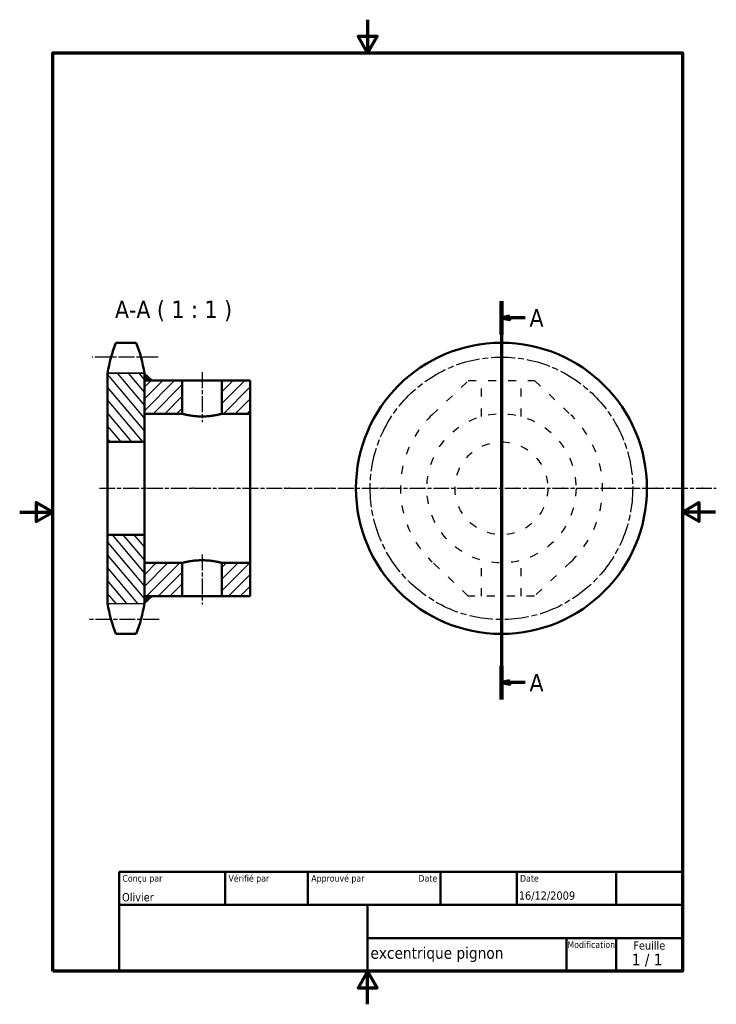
# Model space of a CAD drawing. Header units: millimetres. Extents: x 0 to 210, y 0 to 297.
import ezdxf
from ezdxf.enums import TextEntityAlignment as Align

# ---------------------------------------------------------------- set-up
doc = ezdxf.new("R2010")
doc.units = ezdxf.units.MM
doc.linetypes.add('ACAD_ISO03W100', pattern=[30, 12, -18])
doc.linetypes.add('ACAD_ISO08W100', pattern=[36, 24, -3, 6, -3])
for name, color, linetype, lineweight in [('AM_4', 92, 'Continuous', 25), ('AM_8', 1, 'Continuous', 25), ('Cadre (ISO)', 7, 'Continuous', 70), ('Ligne de coupe (ISO)', 7, 'Continuous', 70), ('Symbole (ISO)', 7, 'Continuous', 25), ('Titre (ISO)', 7, 'Continuous', 50), ("Trait d'axe (ISO)", 7, 'Continuous', 25), ('Visible (ISO)', 7, 'Continuous', 50)]:
    doc.layers.add(name, color=color, linetype=linetype, lineweight=lineweight)
doc.styles.get("Standard").update_dxf_attribs({"font": 'TAHOMA.TTF'})
doc.styles.add('Texte de note (ISO)', font='TAHOMA.TTF')
pattern_1 = [(45, (0, 0), (-1.767767, 1.767767), [])]
pattern_2 = [(130, (0, 0), (-1.91511, -1.60697), [])]

# ---------------------------------------------------------------- blocks, each defined once
blk = doc.blocks.new('Cadres Default Border')
at = {"layer": 'Cadre (ISO)', "flags": 128}
for points in [[(105, 297), (105, 287), (102.11, 292), (107.89, 292), (105, 287)], [(10, 10), (10, 287), (200, 287), (200, 10), (10, 10)], [(0, 148.5), (10, 148.5), (5, 151.39), (5, 145.61), (10, 148.5)], [(210, 148.5), (200, 148.5), (205, 151.39), (205, 145.61), (200, 148.5)], [(105, 0), (105, 10), (102.11, 5), (107.89, 5), (105, 10)]]:
    blk.add_lwpolyline(points, dxfattribs=at)
blk = doc.blocks.new('Cartouches ISO')
at = {"layer": 'Titre (ISO)'}
for p, q in [((270.07, 130), (100.07, 130)), ((100.07, 130), (100.07, 100)), ((132.07, 120), (132.07, 130)), ((157.07, 120), (157.07, 130)), ((197.07, 120), (197.07, 130)), ((220.07, 120), (220.07, 130)), ((250.07, 120), (250.07, 130)), ((270.07, 100), (270.07, 130)), ((100.07, 120), (270.07, 120)), ((175.07, 120), (175.07, 100)), ((270.07, 110), (175.07, 110)), ((235.07, 100), (235.07, 110)), ((250.07, 100), (250.07, 110)), ((100.07, 100), (270.07, 100))]:
    blk.add_line(p, q, dxfattribs=at)
at = {"layer": 'Titre (ISO)', "style": 'Texte de note (ISO)'}
for s, p in [('Conçu par', (101.07, 129)), ('Vérifié par', (133.07, 129)), ('Approuvé par', (158.07, 129)), ('Date', (221.07, 129))]:
    blk.add_text(s, height=2, dxfattribs=at).set_placement(p, align=Align.TOP_LEFT)
blk.add_text('Date', height=2, dxfattribs=at).set_placement((196.07, 129), align=Align.TOP_RIGHT)
for s, height, p in [('Modification', 2, (242.57, 109)), ('Feuille', 2.5, (260.07, 109))]:
    blk.add_text(s, height=height, dxfattribs=at).set_placement(p, align=Align.TOP_CENTER)
blk.add_text('1 / 1 ', height=3.5, dxfattribs=at).set_placement((260.07, 103.5), align=Align.MIDDLE_CENTER)
for tag, p, height in [('AUTEUR_001', (100.96, 121.05), 2.5), ('DATE_DE_CREATION_001', (220.69, 121.54), 2.5), ('N°_DE_PIECE_001', (175.93, 103.74), 3.5)]:
    blk.add_attdef(tag, p, '', height=height, dxfattribs=at)
for tag, p in [('VERIFIE_PAR', (133.07, 121)), ('APPR._PR_CONCEPTION_PAR', (158.07, 121))]:
    blk.add_attdef(tag, text='', height=2.5, dxfattribs=at).set_placement(p, align=Align.BOTTOM_LEFT)
blk.add_attdef('ENG_APPROVAL_DATE', text='', height=2.5, dxfattribs=at).set_placement((196.07, 121), align=Align.BOTTOM_RIGHT)
for tag, p in [('TITRE', (222.57, 115)), ('SOCIETE', (137.41, 109.96)), ('NUMERO_DE_REVISION', (242.57, 103.5))]:
    blk.add_attdef(tag, text='', height=3.5, dxfattribs=at).set_placement(p, align=Align.MIDDLE_CENTER)
blk = doc.blocks.new('SectionConversion2D0')
at = {"layer": 'Ligne de coupe (ISO)', "linetype": 'Continuous'}
for p, q in [((145.39, 212.13), (145.39, 91.98)), ((147.89, 207.57), (145.39, 207.07)), ((147.89, 207.07), (145.39, 207.07)), ((145.39, 207.07), (147.89, 206.57)), ((147.89, 206.57), (147.89, 207.57)), ((152.5, 207.07), (147.89, 207.07)), ((147.89, 97.54), (145.39, 97.04)), ((147.89, 97.04), (145.39, 97.04)), ((145.39, 97.04), (147.89, 96.54)), ((147.89, 96.54), (147.89, 97.54)), ((152.5, 97.04), (147.89, 97.04))]:
    blk.add_line(p, q, dxfattribs=at)
at = {"layer": 'Ligne de coupe (ISO)', "linetype": 'Continuous', "lineweight": 140}
for p, q in [((145.39, 212.13), (145.39, 202.01)), ((145.39, 102.1), (145.39, 91.98))]:
    blk.add_line(p, q, dxfattribs=at)
at = {"layer": 'Ligne de coupe (ISO)', "linetype": 'Continuous', "flags": 128}
for points in [[(147.89, 207.57), (145.39, 207.07), (147.89, 206.57), (147.89, 207.57)], [(147.89, 97.54), (145.39, 97.04), (147.89, 96.54), (147.89, 97.54)]]:
    blk.add_lwpolyline(points, dxfattribs=at)
at = {"layer": 'Ligne de coupe (ISO)'}
for points in [[(147.89, 207.57), (145.39, 207.07), (147.89, 206.57), (147.89, 207.57)], [(147.89, 97.54), (145.39, 97.04), (147.89, 96.54), (147.89, 97.54)]]:
    blk.add_solid(points, dxfattribs=at)
at = {"layer": 'Ligne de coupe (ISO)', "char_height": 5.25, "attachment_point": 7}
for insert in [(153.86, 204.44), (153.86, 94.41)]:
    blk.add_mtext('A', dxfattribs=dict(at, insert=insert))

msp = doc.modelspace()

# ---------------------------------------------------------------- hatches: boundary and pattern name
at = {"layer": 'AM_8', "ltscale": 0.5}
h = msp.add_hatch(dxfattribs=at)
h.set_pattern_fill('_U', color=256, scale=2.5, angle=130, style=0, pattern_type=0)
h.set_pattern_definition(pattern_2)
h.paths.add_polyline_path([(26.54, 190.39), (26.54, 169.64), (37.64, 169.64), (37.64, 190.39)])
h = msp.add_hatch(dxfattribs=at)
h.set_pattern_fill('_U', color=256, scale=0.01, angle=45, style=0, pattern_type=0)
h.set_pattern_definition([(45, (0, 0), (-0.0070710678, 0.0070710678), [])])
h.paths.add_polyline_path([(37.64, 190.39), (37.64, 188.14), (40.11, 188.14)])
h = msp.add_hatch(dxfattribs=at)
h.set_pattern_fill('_U', color=256, scale=2.5, angle=45, style=0, pattern_type=0)
h.set_pattern_definition(pattern_1)
h.paths.add_polyline_path([(49.04, 188.14), (37.64, 188.14), (37.64, 178.14), (49.04, 178.14)])
h = msp.add_hatch(dxfattribs=at)
h.set_pattern_fill('_U', color=256, scale=2.5, angle=45, style=0, pattern_type=0)
h.set_pattern_definition(pattern_1)
h.paths.add_polyline_path([(69.54, 188.14), (61.04, 188.14), (61.04, 178.14), (69.54, 178.14)])
h = msp.add_hatch(dxfattribs=at)
h.set_pattern_fill('_U', color=256, scale=2.5, angle=130, style=0, pattern_type=0)
h.set_pattern_definition(pattern_2)
h.paths.add_polyline_path([(37.64, 120.89), (37.64, 141.64), (26.54, 141.64), (26.54, 120.89)])
h = msp.add_hatch(dxfattribs=at)
h.set_pattern_fill('_U', color=256, scale=2.5, angle=45, style=0, pattern_type=0)
h.set_pattern_definition(pattern_1)
h.paths.add_polyline_path([(49.04, 133.14), (37.64, 133.14), (37.64, 123.14), (49.04, 123.14)])
h = msp.add_hatch(dxfattribs=at)
h.set_pattern_fill('_U', color=256, scale=2.5, angle=45, style=0, pattern_type=0)
h.set_pattern_definition(pattern_1)
h.paths.add_polyline_path([(69.54, 123.14), (69.54, 133.14), (61.04, 133.14), (61.04, 123.14)])
h = msp.add_hatch(dxfattribs=at)
h.set_pattern_fill('_U', color=256, scale=0.1, angle=45, style=0, pattern_type=0)
h.set_pattern_definition([(45, (0, 0), (-0.07071068, 0.07071068), [])])
h.paths.add_polyline_path([(37.64, 120.89), (40.11, 123.14), (37.64, 123.14)])

# ---------------------------------------------------------------- linework, layer by layer
at = {"linetype": 'ACAD_ISO08W100', "ltscale": 0.2}
for p, q in [((41.84, 195.25), (21.87, 195.25)), ((42.09, 116.03), (21.11, 116.03))]:
    msp.add_line(p, q, dxfattribs=at)
at = {"linetype": 'ACAD_ISO03W100', "ltscale": 0.2}
for p, q in [((124.46, 177.82), (135.39, 188.14)), ((135.39, 188.14), (155.39, 188.14)), ((139.39, 177.32), (139.39, 188.14)), ((151.39, 177.32), (151.39, 188.14)), ((155.39, 188.14), (166.32, 177.82)), ((139.39, 123.14), (139.39, 133.95)), ((151.39, 123.14), (151.39, 133.95)), ((135.39, 123.14), (124.46, 133.46)), ((166.32, 133.46), (155.39, 123.14)), ((155.39, 123.14), (135.39, 123.14))]:
    msp.add_line(p, q, dxfattribs=at)
for points in [[(26.54, 190.39), (37.64, 190.39)], [(26.54, 120.89), (37.64, 120.89)]]:
    msp.add_lwpolyline(points)
at = {"linetype": 'ACAD_ISO08W100', "ltscale": 0.3}
msp.add_circle((145.39, 155.64), 39.61, dxfattribs=at)
at = {"linetype": 'ACAD_ISO03W100', "ltscale": 0.2}
for radius in [22.5, 14]:
    msp.add_circle((145.39, 155.64), radius, dxfattribs=at)
for start, end in [(133.3412, 226.6588), (313.3412, 46.6588)]:
    msp.add_arc((145.39, 155.64), 30.5, start, end, dxfattribs=at)
at = {"linetype": 'ACAD_ISO03W100', "lineweight": 30, "ltscale": 0.2}
for p in [(109.95, 155.64), (122.04, 155.64), (136.04, 155.64), (138.59, 155.64), (150.04, 155.64), (164.04, 155.64), (167.23, 155.64), (178.04, 155.64)]:
    msp.add_point(p, dxfattribs=at)
at = {"layer": 'AM_4'}
for points in [[(200, 10), (200, 287), (10, 287), (10, 10)], [(26.54, 190.39), (26.54, 169.64), (37.64, 169.64), (37.64, 190.39)], [(49.04, 188.14), (37.64, 188.14), (37.64, 178.14), (49.04, 178.14)], [(69.54, 178.14), (69.54, 188.14), (61.04, 188.14), (61.04, 178.14)], [(26.54, 141.64), (26.54, 120.89), (37.64, 120.89), (37.64, 141.64)], [(37.64, 133.14), (37.64, 123.14), (49.04, 123.14), (49.04, 133.14)], [(61.04, 133.14), (61.04, 123.14), (69.54, 123.14), (69.54, 133.14)]]:
    msp.add_lwpolyline(points, close=True, dxfattribs=at)
at = {"layer": 'Ligne de coupe (ISO)', "linetype": 'ACAD_ISO08W100', "lineweight": 30, "ltscale": 0.5}
for p, q in [((37.64, 190.39), (40.11, 188.14)), ((37.64, 188.14), (37.64, 190.39)), ((40.11, 188.14), (37.64, 188.14)), ((37.64, 120.89), (40.11, 123.14)), ((40.11, 123.14), (37.64, 123.14)), ((37.64, 123.14), (37.64, 120.89))]:
    msp.add_line(p, q, dxfattribs=at)
at = {"layer": 'Ligne de coupe (ISO)', "linetype": 'ACAD_ISO08W100', "lineweight": 30}
for p in [(38.04, 155.64), (52.04, 155.64), (52.68, 155.64), (66.04, 155.64), (80.04, 155.64), (81.32, 155.64), (94.04, 155.64), (192.04, 155.64), (195.87, 155.64), (206.04, 155.64)]:
    msp.add_point(p, dxfattribs=at)
at = {"layer": 'Ligne de coupe (ISO)', "linetype": 'ACAD_ISO03W100', "lineweight": 30, "ltscale": 0.2}
msp.add_point((108.04, 155.64), dxfattribs=at)
at = {"layer": "Trait d'axe (ISO)", "linetype": 'ACAD_ISO08W100', "ltscale": 0.2}
for p, q in [((55.04, 190.64), (55.04, 175.64)), ((24.04, 155.64), (210.23, 155.64)), ((55.04, 135.64), (55.04, 120.64))]:
    msp.add_line(p, q, dxfattribs=at)
at = {"layer": 'Visible (ISO)'}
for p, q in [((35.14, 199.54), (29.04, 199.54)), ((26.54, 190.39), (26.54, 169.64)), ((37.64, 178.14), (37.64, 190.39)), ((49.04, 188.14), (37.64, 188.14)), ((49.04, 178.14), (49.04, 188.14)), ((49.04, 188.14), (61.04, 188.14)), ((69.54, 188.14), (61.04, 188.14)), ((61.04, 188.14), (61.04, 178.14)), ((69.54, 178.14), (69.54, 188.14)), ((37.64, 169.64), (37.64, 178.14)), ((37.64, 178.14), (49.04, 178.14)), ((61.04, 178.14), (69.54, 178.14)), ((69.54, 178.14), (69.54, 133.14)), ((26.54, 169.64), (37.64, 169.64)), ((26.54, 141.64), (26.54, 169.64)), ((37.64, 141.64), (37.64, 169.64)), ((26.54, 141.64), (26.54, 120.89)), ((37.64, 141.64), (26.54, 141.64)), ((37.64, 133.14), (37.64, 141.64)), ((37.64, 120.89), (37.64, 133.14)), ((49.04, 133.14), (37.64, 133.14)), ((49.04, 123.14), (49.04, 133.14)), ((69.54, 133.14), (61.04, 133.14)), ((61.04, 133.14), (61.04, 123.14)), ((69.54, 123.14), (69.54, 133.14)), ((37.64, 123.14), (49.04, 123.14)), ((61.04, 123.14), (49.04, 123.14)), ((61.04, 123.14), (69.54, 123.14)), ((29.04, 111.74), (35.14, 111.74))]:
    msp.add_line(p, q, dxfattribs=at)
at = {"layer": 'Visible (ISO)', "flags": 128}
for points in [[(55.04, 177.32), (54.66, 177.33), (54.27, 177.34), (53.88, 177.35), (53.5, 177.38), (53.11, 177.41), (52.74, 177.44), (52.38, 177.49), (52.03, 177.53), (51.69, 177.58), (51.37, 177.63), (51.07, 177.68), (50.8, 177.73), (50.54, 177.79), (50.29, 177.84), (50.06, 177.89), (49.85, 177.93), (49.66, 177.98), (49.5, 178.02), (49.36, 178.05), (49.24, 178.08), (49.15, 178.11), (49.09, 178.12), (49.05, 178.13), (49.04, 178.14)], [(61.04, 178.14), (61.03, 178.13), (60.99, 178.12), (60.93, 178.11), (60.84, 178.08), (60.72, 178.05), (60.58, 178.02), (60.42, 177.98), (60.23, 177.93), (60.02, 177.89), (59.79, 177.84), (59.54, 177.79), (59.28, 177.73), (59.01, 177.68), (58.71, 177.63), (58.39, 177.58), (58.05, 177.53), (57.7, 177.49), (57.34, 177.44), (56.97, 177.41), (56.58, 177.38), (56.2, 177.35), (55.81, 177.34), (55.42, 177.33), (55.04, 177.32)], [(49.04, 133.14), (49.05, 133.14), (49.09, 133.15), (49.15, 133.17), (49.24, 133.19), (49.36, 133.22), (49.5, 133.26), (49.66, 133.3), (49.85, 133.34), (50.06, 133.39), (50.29, 133.44), (50.54, 133.49), (50.8, 133.54), (51.07, 133.59), (51.37, 133.64), (51.69, 133.7), (52.03, 133.74), (52.38, 133.79), (52.74, 133.83), (53.11, 133.87), (53.5, 133.9), (53.88, 133.92), (54.27, 133.94), (54.66, 133.95), (55.04, 133.95)], [(55.04, 133.95), (55.42, 133.95), (55.81, 133.94), (56.2, 133.92), (56.58, 133.9), (56.97, 133.87), (57.34, 133.83), (57.7, 133.79), (58.05, 133.74), (58.39, 133.7), (58.71, 133.64), (59.01, 133.59), (59.28, 133.54), (59.54, 133.49), (59.79, 133.44), (60.02, 133.39), (60.23, 133.34), (60.42, 133.3), (60.58, 133.26), (60.72, 133.22), (60.84, 133.19), (60.93, 133.17), (60.99, 133.15), (61.03, 133.14), (61.04, 133.14)]]:
    msp.add_lwpolyline(points, dxfattribs=at)
at = {"layer": 'Visible (ISO)'}
msp.add_circle((145.39, 155.64), 43.9, dxfattribs=at)
for centre, start, end in [((69.02, 183.7), 158.3861, 171.0507), ((-4.84, 183.7), 8.9493, 21.6139), ((69.02, 127.58), 188.9493, 201.6139), ((-4.84, 127.58), 338.3861, 351.0507)]:
    msp.add_arc(centre, 43, start, end, dxfattribs=at)

# ---------------------------------------------------------------- block references
msp.add_blockref('Cadres Default Border', (0, 0))
msp.add_blockref('Cartouches ISO', (-70.07, -90)).add_auto_attribs({'N°_DE_PIECE_001': 'excentrique pignon', 'AUTEUR_001': 'Olivier', 'DATE_DE_CREATION_001': '16/12/2009'})
at = {"layer": "Trait d'axe (ISO)", "linetype": 'ACAD_ISO08W100'}
msp.add_blockref('SectionConversion2D0', (0, 0), dxfattribs=at)

# ---------------------------------------------------------------- texts
at = {"layer": 'Symbole (ISO)', "insert": (28.75, 206.04), "char_height": 5.25, "attachment_point": 7}
msp.add_mtext('A-A ( 1 : 1 )', dxfattribs=at)

doc.saveas('drawing.dxf')
